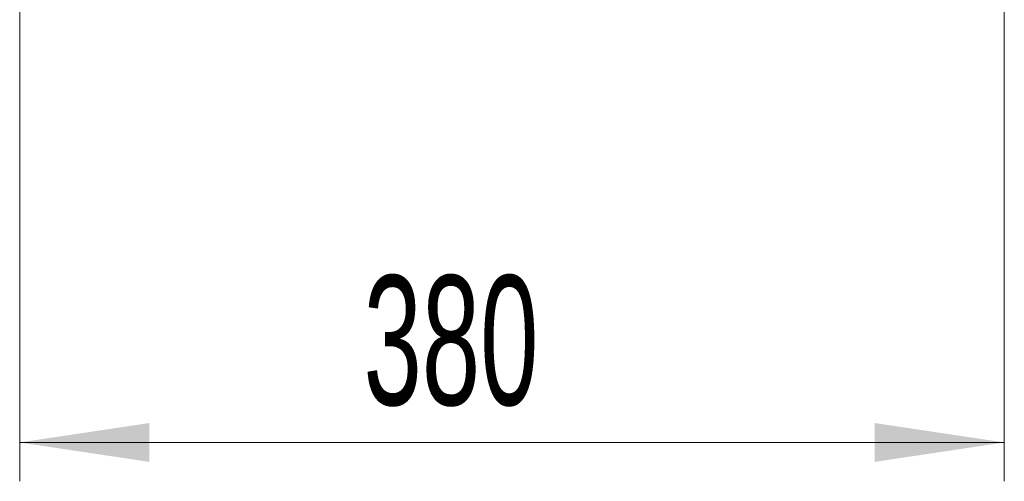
# Model space of a CAD drawing. Header units: millimetres. Extents: x 0 to 8410, y 0 to 5940.
# Tile 102 of 180: x 5057 to 5437, y 2368 to 2546. Entities that reach past the tile are written whole.
import ezdxf

# ---------------------------------------------------------------- set-up
doc = ezdxf.new("R2010")
doc.units = ezdxf.units.MM
doc.header["$LTSCALE"] = 10
doc.styles.add('SLDTEXTSTYLE0', font='TXT', dxfattribs={"width": 0.605})
doc.dimstyles.new('SLDDIMSTYLE0', dxfattribs={"dimtxt": 50, "dimasz": 50, "dimexe": 0, "dimexo": 0.0625, "dimgap": 12.5, "dimtad": 1, "dimtoh": 1, "dimdec": 1, "dimrnd": 1e-09, "dimzin": 12, "dimdsep": 46, "dimtxsty": 'SLDTEXTSTYLE0', "dimsah": 1, "dimcen": 0.09, "dimadec": 0, "dimazin": 0, "dimtfac": 1, "dimtofl": 0, "dimtmove": 0, "dimatfit": 3, "dimfxl": 1, "dimfrac": 2, "dimtolj": 1, "dimtzin": 12, "dimarcsym": 0})

# ---------------------------------------------------------------- blocks, each defined once
blk = doc.blocks.new('*D17')
at = {"color": 7, "linetype": 'Continuous', "lineweight": 0}
for p, q in [((5057.2, 3177.87), (5057.2, 2367.92)), ((5437.2, 2551.21), (5437.2, 2367.92)), ((5437.2, 2382.92), (5057.2, 2382.92))]:
    blk.add_line(p, q, dxfattribs=at)
for points in [[(5057.2, 2382.92), (5107.2, 2375.42), (5107.2, 2390.42)], [(5437.2, 2382.92), (5387.2, 2390.42), (5387.2, 2375.42)]]:
    blk.add_solid(points, dxfattribs=at)
at = {"color": 7, "linetype": 'Continuous', "lineweight": 0, "insert": (5189.92, 2447.38), "char_height": 50, "attachment_point": 1, "style": 'SLDTEXTSTYLE0'}
blk.add_mtext('380', dxfattribs=at)

msp = doc.modelspace()

# ---------------------------------------------------------------- dimensions: what is measured, and where the dimension line sits
at = {"color": 7, "linetype": 'Continuous', "lineweight": 0}
dim = msp.add_linear_dim(base=(5057.2, 2382.92), p1=(5437.2, 2551.21), p2=(5057.2, 3177.87), dimstyle='SLDDIMSTYLE0', dxfattribs=at)
dim.commit()
dim.dimension.update_dxf_attribs({"geometry": '*D17', "text_midpoint": (5247.2, 2382.92), "dimtype": 160})

doc.saveas('drawing.dxf')
